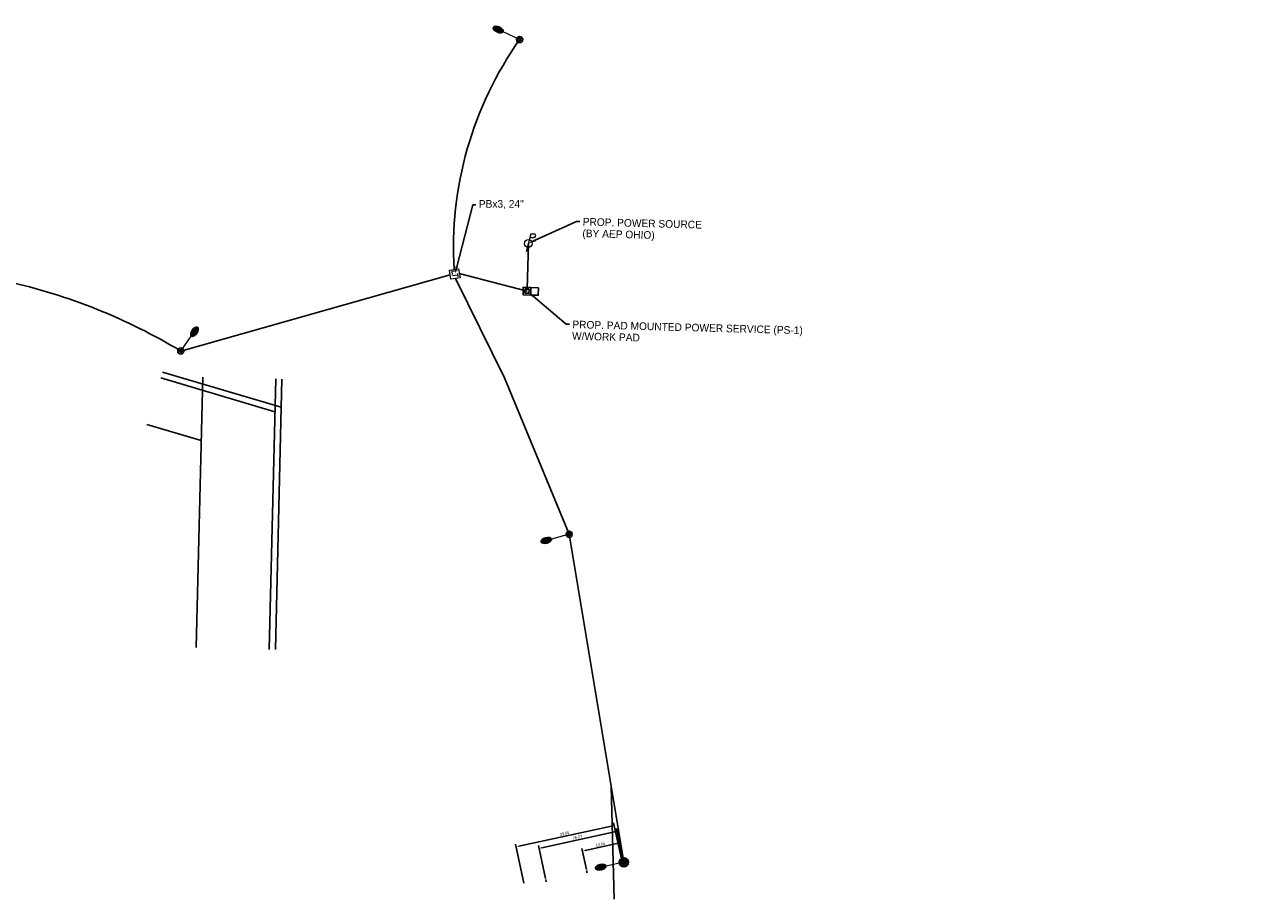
# Model space of a CAD drawing. Header units: feet. Extents: x 160766 to 162436, y 288733 to 289840.
# Tile 3 of 3: x 161624 to 162030, y 288733 to 289020. Entities that reach past the tile are written whole.
import ezdxf
from ezdxf import colors
from ezdxf.entities.mleader import LeaderData, LeaderLine
from ezdxf.math import Vec2, Vec3

# ---------------------------------------------------------------- set-up
doc = ezdxf.new("R2010")
doc.units = ezdxf.units.FT
doc.header["$MEASUREMENT"] = 0
doc.linetypes.add('conduitpr', pattern=[0])
for name, color, linetype in [('LT_P_Conduit', 3, 'conduitpr'), ('LT_P_Control_Center', 1, 'Continuous'), ('LT_P_Foundation', 7, 'Continuous'), ('LT_P_Luminaires', 2, 'Continuous'), ('LT_P_Poles', 1, 'Continuous'), ('LT_P_PullBox', 1, 'Continuous'), ('LT_P_Text', 7, 'Continuous'), ('SC_Scratch1_StaOffset', 1, 'Continuous'), ('UT_P_Electric_Cells', 1, 'Continuous'), ('UT_X_Electric_Cells', 244, 'Continuous')]:
    doc.layers.add(name, color=color, linetype=linetype)
doc.styles.add('Slanted-Normal', font='font31.shx', dxfattribs={"height": 0.1})
doc.styles.get("Standard").update_dxf_attribs({"font": 'font31.shx'})
doc.dimstyles.new('COEC', dxfattribs={"dimscale": 13.9, "dimtxt": 0.18, "dimasz": 0.18, "dimexe": 0.18, "dimexo": 0.0625, "dimgap": 0.09, "dimtad": 1, "dimzin": 0, "dimdsep": 46, "dimtxsty": 'Standard', "dimcen": 0.09, "dimclrd": 256, "dimclre": 256, "dimclrt": 256, "dimaunit": 1, "dimadec": 4, "dimazin": 0, "dimtfac": 1, "dimtofl": 0, "dimtmove": 0, "dimatfit": 3, "dimfxl": 1, "dimtolj": 1, "dimtzin": 0, "dimlwd": -1, "dimlwe": -1, "dimarcsym": 0})

# ---------------------------------------------------------------- blocks, each defined once
blk = doc.blocks.new('*U1288')
at = {"layer": 'LT_P_Luminaires', "linetype": 'Continuous', "lineweight": 0}
h = blk.add_hatch(color=2, dxfattribs=at)
edge = h.paths.add_edge_path()
edge.add_ellipse((7.77, -0.07), major_axis=(1.78, 0), ratio=0.5, start_angle=0, end_angle=360)
at = {"layer": 'LT_P_Foundation'}
blk.add_circle((0, 0), 1, dxfattribs=at)
at = {"layer": 'LT_P_Luminaires', "color": 2, "linetype": 'Continuous', "lineweight": 13}
blk.add_line((0, 0), (6, 0), dxfattribs=at)
at = {"layer": 'LT_P_Luminaires'}
blk.add_ellipse((7.77, -0.07), major_axis=(1.78, 0), ratio=0.5, dxfattribs=at)
at = {"layer": 'LT_P_Poles'}
blk.add_circle((0, 0), 0.458, dxfattribs=at)
blk = doc.blocks.new('*U1289')
at = {"layer": 'LT_P_Luminaires', "linetype": 'Continuous', "lineweight": 0}
h = blk.add_hatch(color=2, dxfattribs=at)
edge = h.paths.add_edge_path()
edge.add_ellipse((7.77, -0.07), major_axis=(1.78, 0), ratio=0.5, start_angle=0, end_angle=360)
at = {"layer": 'LT_P_Foundation'}
blk.add_circle((0, 0), 1, dxfattribs=at)
at = {"layer": 'LT_P_Luminaires', "color": 2, "linetype": 'Continuous', "lineweight": 13}
blk.add_line((0, 0), (6, 0), dxfattribs=at)
at = {"layer": 'LT_P_Luminaires'}
blk.add_ellipse((7.77, -0.07), major_axis=(1.78, 0), ratio=0.5, dxfattribs=at)
at = {"layer": 'LT_P_Poles'}
blk.add_circle((0, 0), 0.458, dxfattribs=at)
blk = doc.blocks.new('*U1290')
at = {"layer": 'LT_P_Luminaires', "linetype": 'Continuous', "lineweight": 0}
h = blk.add_hatch(color=2, dxfattribs=at)
edge = h.paths.add_edge_path()
edge.add_ellipse((7.77, -0.07), major_axis=(1.78, 0), ratio=0.5, start_angle=0, end_angle=360)
at = {"layer": 'LT_P_Foundation'}
blk.add_circle((0, 0), 1, dxfattribs=at)
at = {"layer": 'LT_P_Luminaires', "color": 2, "linetype": 'Continuous', "lineweight": 13}
blk.add_line((0, 0), (6, 0), dxfattribs=at)
at = {"layer": 'LT_P_Luminaires'}
blk.add_ellipse((7.77, -0.07), major_axis=(1.78, 0), ratio=0.5, dxfattribs=at)
at = {"layer": 'LT_P_Poles'}
blk.add_circle((0, 0), 0.458, dxfattribs=at)
blk = doc.blocks.new('*U1280')
at = {"layer": 'LT_P_Luminaires', "linetype": 'Continuous', "lineweight": 0}
h = blk.add_hatch(color=2, dxfattribs=at)
edge = h.paths.add_edge_path()
edge.add_ellipse((7.77, -0.07), major_axis=(1.78, 0), ratio=0.5, start_angle=0, end_angle=360)
at = {"layer": 'LT_P_Foundation'}
blk.add_circle((0, 0), 1, dxfattribs=at)
at = {"layer": 'LT_P_Luminaires', "color": 2, "linetype": 'Continuous', "lineweight": 13}
blk.add_line((0, 0), (6, 0), dxfattribs=at)
at = {"layer": 'LT_P_Luminaires'}
blk.add_ellipse((7.77, -0.07), major_axis=(1.78, 0), ratio=0.5, dxfattribs=at)
at = {"layer": 'LT_P_Poles'}
blk.add_circle((0, 0), 0.458, dxfattribs=at)
blk = doc.blocks.new('lpb (1)')
at = {"layer": 'LT_P_PullBox', "color": 1, "linetype": 'Continuous', "lineweight": 13, "flags": 128}
blk.add_lwpolyline([(-0.1, 0.1), (0.1, 0.1), (0.1, -0.1), (-0.1, -0.1)], close=True, dxfattribs=at)
for points in [[(-0.064, 0.059), (-0.064, -0.059), (0, -0.059)], [(-0.003, 0.059), (0.07, 0.059)], [(0.034, 0.059), (0.034, -0.059)]]:
    blk.add_lwpolyline(points, dxfattribs=at)
blk = doc.blocks.new('*D1291')
at = {"layer": 'Defpoints', "color": 0, "transparency": 16777216}
for p in [(161819.03, 288755.08), (161821.25, 288744.87), (161795.59, 288739.27)]:
    blk.add_point(p, dxfattribs=at)
at = {"layer": 'SC_Scratch1_StaOffset', "transparency": 16777216}
for p, q in [((161821.19, 288745.18), (161818.83, 288755.96)), ((161794.24, 288749.68), (161818.15, 288754.89)), ((161795.52, 288739.58), (161793.17, 288750.37))]:
    blk.add_line(p, q, dxfattribs=at)
for points in [[(161818.11, 288755.04), (161818.18, 288754.75), (161819.03, 288755.08)], [(161794.2, 288749.82), (161794.27, 288749.53), (161793.36, 288749.49)]]:
    blk.add_solid(points, dxfattribs=at)
at = {"layer": 'SC_Scratch1_StaOffset', "transparency": 16777216, "insert": (161806, 288753.16), "char_height": 0.9, "attachment_point": 5, "rotation": 12.3041}
blk.add_mtext('\\A1;26.27', dxfattribs=at)
blk = doc.blocks.new('*D1292')
at = {"layer": 'Defpoints', "color": 0, "transparency": 16777216}
for p in [(161819.87, 288751.21), (161821.25, 288744.87), (161809, 288742.2)]:
    blk.add_point(p, dxfattribs=at)
at = {"layer": 'SC_Scratch1_StaOffset', "transparency": 16777216}
for p, q in [((161821.19, 288745.18), (161819.68, 288752.09)), ((161808.94, 288742.5), (161807.43, 288749.42)), ((161808.5, 288748.73), (161818.99, 288751.02))]:
    blk.add_line(p, q, dxfattribs=at)
for points in [[(161808.47, 288748.88), (161808.53, 288748.58), (161807.62, 288748.54)], [(161818.96, 288751.16), (161819.02, 288750.87), (161819.87, 288751.21)]]:
    blk.add_solid(points, dxfattribs=at)
at = {"layer": 'SC_Scratch1_StaOffset', "transparency": 16777216, "insert": (161813.55, 288750.75), "char_height": 0.9, "attachment_point": 5, "rotation": 12.3041}
blk.add_mtext('\\A1;12.54', dxfattribs=at)
blk = doc.blocks.new('*D1293')
at = {"layer": 'Defpoints', "color": 0, "transparency": 16777216}
for p in [(161818.06, 288756.98), (161820.72, 288744.76), (161788.48, 288737.72)]:
    blk.add_point(p, dxfattribs=at)
at = {"layer": 'SC_Scratch1_StaOffset', "transparency": 16777216}
for p, q in [((161786.7, 288750.14), (161817.18, 288756.79)), ((161820.66, 288745.06), (161817.87, 288757.86)), ((161788.42, 288738.03), (161785.63, 288750.83))]:
    blk.add_line(p, q, dxfattribs=at)
for points in [[(161817.15, 288756.93), (161817.21, 288756.64), (161818.06, 288756.98)], [(161786.67, 288750.29), (161786.73, 288749.99), (161785.82, 288749.95)]]:
    blk.add_solid(points, dxfattribs=at)
at = {"layer": 'SC_Scratch1_StaOffset', "transparency": 16777216, "insert": (161801.75, 288754.34), "char_height": 0.9, "attachment_point": 5, "rotation": 12.3041}
blk.add_mtext('\\A1;33.00', dxfattribs=at)
blk = doc.blocks.new('PP')
at = {"layer": 'UT_X_Electric_Cells', "color": 1, "linetype": 'Continuous', "lineweight": 0}
for p, q in [((0.043, 0.16), (-0.037, -0.14)), ((0.026, 0.096), (0.085, 0.096)), ((0.043, 0.16), (0.085, 0.16))]:
    blk.add_line(p, q, dxfattribs=at)
blk.add_circle((0, 0), 0.065, dxfattribs=at)
at = {"layer": 'UT_X_Electric_Cells', "color": 1, "linetype": 'Continuous', "lineweight": 0, "extrusion": (0, 0, -1)}
blk.add_arc((-0.086, 0.128), 0.0319, 88.8767, 271.1233, dxfattribs=at)

msp = doc.modelspace()

# ---------------------------------------------------------------- linework, layer by layer
at = {"layer": 'LT_P_Conduit', "flags": 128}
for points in [[(161765.445, 288939.787, -0.1708459), (161786.987, 289015.385)], [(161575.318, 288935.917), (161618.342, 288935.889, -0.0810982), (161675.58, 288912.998)]]:
    msp.add_lwpolyline(points, format="xyb", dxfattribs=at)
msp.add_lwpolyline([(161821.254, 288744.871), (161803.279, 288852.729)], dxfattribs=at)
at = {"layer": 'SC_Scratch1_StaOffset', "flags": 128}
for points in [[(161669.57, 288906.07), (161708.585, 288894.513)], [(161669.002, 288904.152), (161706.548, 288893.03)], [(161682.815, 288904.404), (161680.678, 288815.468)], [(161706.808, 288903.828), (161704.671, 288814.892)], [(161708.807, 288903.78), (161706.67, 288814.844)], [(161664.458, 288888.811), (161682.313, 288883.522)], [(161817.114, 288769.753), (161818.064, 288732.71)], [(161795.756, 288738.491), (161795.585, 288739.272)], [(161809.173, 288741.417), (161809.002, 288742.199)]]:
    msp.add_lwpolyline(points, dxfattribs=at)
at = {"layer": 'SC_Scratch1_StaOffset'}
for radius in [1.5, 0.542]:
    msp.add_circle((161821.254, 288744.871), radius, dxfattribs=at)

# ---------------------------------------------------------------- block references
at = {"layer": 'LT_P_Luminaires'}
for name, p, rotation in [('*U1280', (161786.987, 289015.385), 155.2661423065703), ('*U1288', (161675.58, 288912.998), 55.06045728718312), ('*U1290', (161803.279, 288852.729), 195.4695423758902), ('*U1289', (161821.254, 288744.871), 192.3040529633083)]:
    msp.add_blockref(name, p, dxfattribs=dict(at, rotation=rotation))
at = {"layer": 'LT_P_PullBox', "xscale": 14.99999999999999, "yscale": 14.99999999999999, "rotation": 278.7106807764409}
msp.add_blockref('lpb (1)', (161765.672, 288938.304), dxfattribs=at)

# ---------------------------------------------------------------- dimensions: what is measured, and where the dimension line sits
at = {"layer": 'SC_Scratch1_StaOffset'}
for p1, p2, distance, picture, middle in [((161788.484, 288737.723), (161820.725, 288744.755), 12.511, '*D1293', (161801.747, 288754.343)), ((161795.585, 288739.272), (161821.254, 288744.871), 10.454, '*D1291', (161806, 288753.165)), ((161809.002, 288742.199), (161821.254, 288744.871), 6.488, '*D1292', (161813.554, 288750.753))]:
    dim = msp.add_aligned_dim(p1=p1, p2=p2, distance=distance, dimstyle='COEC', override={"dimscale": 5}, dxfattribs=at)
    dim.commit()
    dim.dimension.update_dxf_attribs({"geometry": picture, "text_midpoint": middle})

# ---------------------------------------------------------------- leaders
at = {"layer": 'LT_P_Text'}
ml = msp.add_multileader_mtext('Standard', dxfattribs=at)
ml.set_content('PROP. PAD MOUNTED POWER SERVICE (PS-1)\\PW/WORK PAD', color=256, style='Slanted-Normal')
ml.set_leader_properties(color=256, linetype='ByLayer', lineweight=-1)
ml.build(insert=Vec2(0, 0))
ml.multileader.update_dxf_attribs({"dogleg_length": 0.05, "arrow_head_size": 2.5, "scale": 20})
ctx = ml.context
ctx.base_point, ctx.scale, ctx.char_height, ctx.arrow_head_size, ctx.landing_gap_size, ctx.plane_origin, ctx.plane_x_axis, ctx.plane_y_axis = Vec3(161803.33, 288921.791, 0.998), 20, 2.5, 2.5, 1, Vec3(161707.088, 288944.845, 0.998), Vec3(0.9996553, -0.0262558), Vec3(0.0262558, 0.9996553)
notes = []
notes.append((ctx, [(0, (1, 1, 0), (161802.33, 288921.817, 0.998), (0.9996553, -0.0262558), 1, [(0, [(161789.478, 288932.689, 0.998)], 0, [])])]))
ctx.mtext.insert, ctx.mtext.text_direction, ctx.mtext.rotation, ctx.mtext.width, ctx.mtext.line_spacing_factor, ctx.mtext.flow_direction = Vec3(161804.363, 288923.014, 0.998), Vec3(0.9996553, -0.0262558), 6.2569265, 31.59769, 0.912, 5
ctx.mtext.has_bg_fill, ctx.mtext.bg_color, ctx.mtext.bg_scale_factor, ctx.mtext.bg_transparency, ctx.mtext.use_window_bg_color = 1, -1027028792, 1.5, 0, 1
for ctx, leaders in notes:
    for number, flags, end, landing, length, lines in leaders:
        leader = LeaderData()
        leader.index, (leader.has_last_leader_line, leader.has_dogleg_vector, leader.attachment_direction) = number, flags
        leader.last_leader_point, leader.dogleg_vector, leader.dogleg_length = Vec3(end), Vec3(landing), length
        for number, points, colour, breaks in lines:
            line = LeaderLine()
            line.index, line.vertices, line.color, line.breaks = number, Vec3.list(points), colors.encode_raw_color(colour), breaks
            leader.lines.append(line)
        ctx.leaders.append(leader)

# ---------------------------------------------------------------- next in the draw order: linework, layer by layer
at = {"layer": 'LT_P_Conduit', "flags": 128}
msp.add_lwpolyline([(161803.279, 288852.729), (161782.007, 288904.209), (161765.899, 288936.821)], dxfattribs=at)

# ---------------------------------------------------------------- next in the draw order: leaders
at = {"layer": 'LT_P_Text'}
ml = msp.add_multileader_mtext('Standard', dxfattribs=at)
ml.set_content('PBx3, 24"', color=256, style='Slanted-Normal')
ml.set_leader_properties(color=256, linetype='ByLayer', lineweight=-1)
ml.build(insert=Vec2(0, 0))
ml.multileader.update_dxf_attribs({"dogleg_length": 0.05, "arrow_head_size": 2.5, "scale": 20})
ctx = ml.context
ctx.base_point, ctx.scale, ctx.char_height, ctx.arrow_head_size, ctx.landing_gap_size, ctx.plane_origin = Vec3(161772.579, 288961.09), 20, 2.5, 2.5, 1, Vec3(161830.379, 288952.226)
notes = []
notes.append((ctx, [(0, (1, 1, 0), (161771.579, 288961.09), (1, 0), 1, [(0, [(161765.672, 288938.304)], 0, [])])]))
ctx.mtext.insert, ctx.mtext.flow_direction = Vec3(161773.579, 288962.618), 5
ctx.mtext.has_bg_fill, ctx.mtext.bg_color, ctx.mtext.bg_scale_factor, ctx.mtext.bg_transparency, ctx.mtext.use_window_bg_color = 1, -1027028792, 1.5, 0, 1
for ctx, leaders in notes:
    for number, flags, end, landing, length, lines in leaders:
        leader = LeaderData()
        leader.index, (leader.has_last_leader_line, leader.has_dogleg_vector, leader.attachment_direction) = number, flags
        leader.last_leader_point, leader.dogleg_vector, leader.dogleg_length = Vec3(end), Vec3(landing), length
        for number, points, colour, breaks in lines:
            line = LeaderLine()
            line.index, line.vertices, line.color, line.breaks = number, Vec3.list(points), colors.encode_raw_color(colour), breaks
            leader.lines.append(line)
        ctx.leaders.append(leader)

# ---------------------------------------------------------------- next in the draw order: linework, layer by layer
at = {"layer": 'LT_P_Conduit', "flags": 128}
msp.add_lwpolyline([(161764.189, 288938.077), (161675.58, 288912.998)], dxfattribs=at)

# ---------------------------------------------------------------- next in the draw order: leaders
at = {"layer": 'LT_P_Text'}
ml = msp.add_multileader_mtext('Standard', dxfattribs=at)
ml.set_content('PROP. POWER SOURCE \\P(BY AEP OHIO)', color=256, style='Slanted-Normal')
ml.set_leader_properties(color=256, linetype='ByLayer', lineweight=-1)
ml.build(insert=Vec2(0, 0))
ml.multileader.update_dxf_attribs({"dogleg_length": 0.05, "arrow_head_size": 2.5, "scale": 20})
ctx = ml.context
ctx.base_point, ctx.scale, ctx.char_height, ctx.arrow_head_size, ctx.landing_gap_size, ctx.plane_origin, ctx.plane_x_axis, ctx.plane_y_axis = Vec3(161806.731, 288955.546, 1920.492), 20, 2.5, 2.5, 1, Vec3(161701.884, 288959.579, 1920.492), Vec3(0.9996553, -0.0262558), Vec3(0.0262558, 0.9996553)
notes = []
notes.append((ctx, [(0, (1, 1, 0), (161805.731, 288955.573, 1920.492), (0.9996553, -0.0262558), 1, [(0, [(161789.847, 288948.355, 1920.492)], 0, [])])]))
ctx.mtext.insert, ctx.mtext.text_direction, ctx.mtext.rotation, ctx.mtext.width, ctx.mtext.line_spacing_factor, ctx.mtext.flow_direction = Vec3(161807.764, 288956.77, 1920.492), Vec3(0.9996553, -0.0262558), 6.2569265, 28.82176, 0.912, 5
ctx.mtext.has_bg_fill, ctx.mtext.bg_color, ctx.mtext.bg_scale_factor, ctx.mtext.bg_transparency, ctx.mtext.use_window_bg_color = 1, -1027028792, 1.5, 0, 1
for ctx, leaders in notes:
    for number, flags, end, landing, length, lines in leaders:
        leader = LeaderData()
        leader.index, (leader.has_last_leader_line, leader.has_dogleg_vector, leader.attachment_direction) = number, flags
        leader.last_leader_point, leader.dogleg_vector, leader.dogleg_length = Vec3(end), Vec3(landing), length
        for number, points, colour, breaks in lines:
            line = LeaderLine()
            line.index, line.vertices, line.color, line.breaks = number, Vec3.list(points), colors.encode_raw_color(colour), breaks
            leader.lines.append(line)
        ctx.leaders.append(leader)

# ---------------------------------------------------------------- next in the draw order: linework, layer by layer
at = {"layer": 'LT_P_Conduit', "flags": 128}
for points, elevation in [([(161789.434, 288933.361), (161789.847, 288948.355)], 959.747), ([(161767.155, 288938.531), (161789.478, 288932.689)], -958.749)]:
    msp.add_lwpolyline(points, dxfattribs=dict(at, elevation=elevation))
at = {"layer": 'LT_P_Control_Center'}
for points in [[(161790.704, 288933.904), (161790.621, 288931.402), (161788.119, 288931.485), (161788.202, 288933.987)], [(161790.1, 288933.338), (161790.056, 288932.006), (161788.723, 288932.05), (161788.767, 288933.383)], [(161793.206, 288933.821), (161793.123, 288931.319), (161790.621, 288931.402), (161790.704, 288933.904)]]:
    msp.add_lwpolyline(points, close=True, dxfattribs=at)
at = {"layer": 'LT_P_Control_Center', "ltscale": 0.75, "flags": 128}
msp.add_lwpolyline([(161789.85, 288933.347), (161789.867, 288933.847), (161789.034, 288933.874), (161789.017, 288933.374)], dxfattribs=at)

# ---------------------------------------------------------------- next in the draw order: block references
at = {"layer": 'UT_P_Electric_Cells', "xscale": 20, "yscale": 20, "zscale": 20}
msp.add_blockref('PP', (161789.847, 288948.355, 959.747), dxfattribs=at)

doc.saveas('drawing.dxf')
